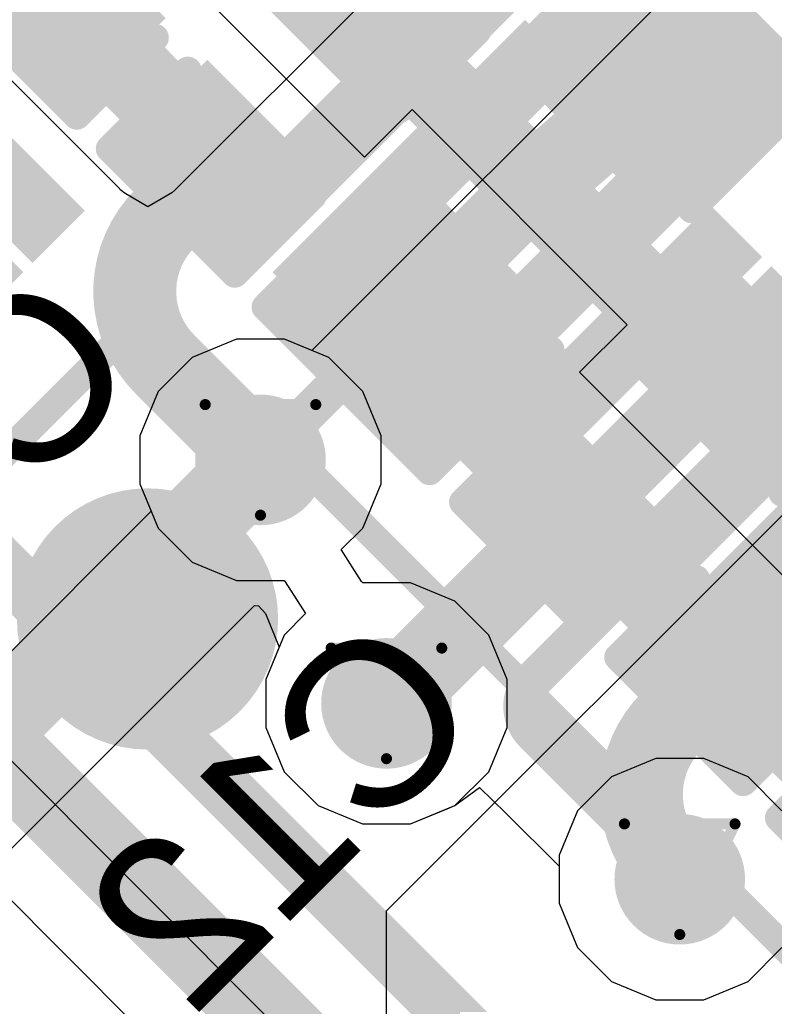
# Model space of a CAD drawing. Header units: inches. Extents: x 0 to 12.2, y 0 to 7.
# Tile 79 of 154: x 2.143 to 2.279, y 2.586 to 2.764. Entities that reach past the tile are written whole.
import ezdxf

# ---------------------------------------------------------------- set-up
doc = ezdxf.new("R2010")
doc.units = ezdxf.units.IN
doc.header["$MEASUREMENT"] = 0
for name, color, linetype in [('Bottom Layer', 5, 'Continuous'), ('Bottom Overlay', 54, 'Continuous'), ('Bottom Paste', 16, 'Continuous'), ('Bottom Solder', 6, 'Continuous'), ('Drill Drawing', 1, 'Continuous'), ('Layer 1', 16, 'Continuous'), ('Layer 2', 76, 'Continuous'), ('Top Layer', 1, 'Continuous'), ('Top Overlay', 2, 'Continuous'), ('Top Paste', 8, 'Continuous'), ('Top Solder', 216, 'Continuous'), ('Via Holes', 16, 'Continuous')]:
    doc.layers.add(name, color=color, linetype=linetype)
doc.styles.add('Arial', font='txt', dxfattribs={"height": 0.2})

# ---------------------------------------------------------------- blocks, each defined once
blk = doc.blocks.new('LQFP_128_EP_14_14__28')
at = {"layer": 'Top Layer'}
for points in [[(-0.240163, 0.2696725), (-0.248037, 0.2696725), (-0.248037, 0.3287275), (-0.240163, 0.3287275)], [(-0.224413, 0.2696725), (-0.232287, 0.2696725), (-0.232287, 0.3287275), (-0.224413, 0.3287275)], [(-0.2086631, 0.2696725), (-0.2165371, 0.2696725), (-0.2165371, 0.3287275), (-0.2086631, 0.3287275)], [(-0.192913, 0.2696725), (-0.200787, 0.2696725), (-0.200787, 0.3287275), (-0.192913, 0.3287275)], [(-0.177163, 0.2696725), (-0.185037, 0.2696725), (-0.185037, 0.3287275), (-0.177163, 0.3287275)], [(-0.1614131, 0.2696725), (-0.1692871, 0.2696725), (-0.1692871, 0.3287275), (-0.1614131, 0.3287275)], [(-0.145663, 0.2696724), (-0.153537, 0.2696724), (-0.153537, 0.3287274), (-0.145663, 0.3287274)], [(-0.1299231, 0.2696725), (-0.1377971, 0.2696725), (-0.1377971, 0.3287275), (-0.1299231, 0.3287275)], [(-0.1141631, 0.2696725), (-0.1220371, 0.2696725), (-0.1220371, 0.3287275), (-0.1141631, 0.3287275)], [(-0.2696725, 0.248037), (-0.2696725, 0.240163), (-0.3287275, 0.240163), (-0.3287275, 0.248037)]]:
    blk.add_hatch(color=1, dxfattribs=at).paths.add_polyline_path(points)
at = {"layer": 'Top Paste'}
for points in [[(-0.240163, 0.2696725), (-0.248037, 0.2696725), (-0.248037, 0.3287275), (-0.240163, 0.3287275)], [(-0.224413, 0.2696725), (-0.232287, 0.2696725), (-0.232287, 0.3287275), (-0.224413, 0.3287275)], [(-0.2086631, 0.2696725), (-0.2165371, 0.2696725), (-0.2165371, 0.3287275), (-0.2086631, 0.3287275)], [(-0.192913, 0.2696725), (-0.200787, 0.2696725), (-0.200787, 0.3287275), (-0.192913, 0.3287275)], [(-0.177163, 0.2696725), (-0.185037, 0.2696725), (-0.185037, 0.3287275), (-0.177163, 0.3287275)], [(-0.1614131, 0.2696725), (-0.1692871, 0.2696725), (-0.1692871, 0.3287275), (-0.1614131, 0.3287275)], [(-0.145663, 0.2696724), (-0.153537, 0.2696724), (-0.153537, 0.3287274), (-0.145663, 0.3287274)], [(-0.1299231, 0.2696725), (-0.1377971, 0.2696725), (-0.1377971, 0.3287275), (-0.1299231, 0.3287275)], [(-0.1141631, 0.2696725), (-0.1220371, 0.2696725), (-0.1220371, 0.3287275), (-0.1141631, 0.3287275)], [(-0.2696725, 0.248037), (-0.2696725, 0.240163), (-0.3287275, 0.240163), (-0.3287275, 0.248037)]]:
    blk.add_hatch(color=8, dxfattribs=at).paths.add_polyline_path(points)
at = {"layer": 'Top Solder'}
for points in [[(-0.2374071, 0.2669166), (-0.2507929, 0.2669166), (-0.2507929, 0.3314834), (-0.2374071, 0.3314834)], [(-0.2216571, 0.2669166), (-0.2350429, 0.2669166), (-0.2350429, 0.3314834), (-0.2216571, 0.3314834)], [(-0.2059072, 0.2669166), (-0.219293, 0.2669166), (-0.219293, 0.3314834), (-0.2059072, 0.3314834)], [(-0.1901571, 0.2669166), (-0.2035429, 0.2669166), (-0.2035429, 0.3314834), (-0.1901571, 0.3314834)], [(-0.1744071, 0.2669166), (-0.1877929, 0.2669166), (-0.1877929, 0.3314834), (-0.1744071, 0.3314834)], [(-0.1586572, 0.2669166), (-0.172043, 0.2669166), (-0.172043, 0.3314834), (-0.1586572, 0.3314834)], [(-0.1429071, 0.2669165), (-0.1562929, 0.2669165), (-0.1562929, 0.3314833), (-0.1429071, 0.3314833)], [(-0.1271672, 0.2669166), (-0.140553, 0.2669166), (-0.140553, 0.3314834), (-0.1271672, 0.3314834)], [(-0.1114072, 0.2669166), (-0.124793, 0.2669166), (-0.124793, 0.3314834), (-0.1114072, 0.3314834)], [(-0.0956671, 0.2669166), (-0.1090529, 0.2669166), (-0.1090529, 0.3314834), (-0.0956671, 0.3314834)], [(-0.2669166, 0.2507929), (-0.2669166, 0.2374071), (-0.3314834, 0.2374071), (-0.3314834, 0.2507929)], [(-0.2669166, 0.2350429), (-0.2669166, 0.2216571), (-0.3314834, 0.2216571), (-0.3314834, 0.2350429)]]:
    blk.add_hatch(color=216, dxfattribs=at).paths.add_polyline_path(points)
at = {"layer": 'Top Overlay', "const_width": 0.005}
for points in [[(-0.24606, -0.24606), (-0.24606, 0.24606)], [(-0.24606, 0.24606), (0.24606, 0.24606)]]:
    blk.add_lwpolyline(points, dxfattribs=at)
at = {"layer": 'Top Overlay'}
for points, const_width in [([(-0.24731, 0.24606, 1), (-0.24481, 0.24606, 1)], 0.0025), ([(-0.24731, 0.24606, 1), (-0.24481, 0.24606, 1)], 0.0025), ([(-0.2244271, 0.2066001, 1), (-0.2126161, 0.2066001, 1)], 0.011811), ([(-0.2244271, 0.2066001, 1), (-0.2126161, 0.2066001, 1)], 0.011811), ([(-0.2008055, 0.2067001, 1), (-0.1889945, 0.2067001, 1)], 0.011811), ([(-0.2008055, 0.2065001, 1), (-0.1889945, 0.2065001, 1)], 0.011811)]:
    blk.add_lwpolyline(points, format="xyb", close=True, dxfattribs=dict(at, const_width=const_width))
at = {"layer": 'Top Overlay', "const_width": 0.023622}
for points in [[(-0.2185216, 0.2066001, -0.9957756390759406), (-0.1949, 0.2067001)], [(-0.1949, 0.2065001, -0.9957756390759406), (-0.2185216, 0.2066001)]]:
    blk.add_lwpolyline(points, format="xyb", dxfattribs=at)
blk = doc.blocks.new('R___0402_B_132')
at = {"layer": 'Bottom Layer'}
for points in [[(-0.0095, 0.0125), (-0.0095, -0.0125), (-0.0275, -0.0125), (-0.0275, 0.0125)], [(0.0275, 0.0125), (0.0275, -0.0125), (0.0095, -0.0125), (0.0095, 0.0125)]]:
    blk.add_hatch(color=5, dxfattribs=at).paths.add_polyline_path(points)
at = {"layer": 'Bottom Paste'}
for points in [[(-0.0095, 0.0125), (-0.0095, -0.0125), (-0.0275, -0.0125), (-0.0275, 0.0125)], [(0.0275, 0.0125), (0.0275, -0.0125), (0.0095, -0.0125), (0.0095, 0.0125)]]:
    blk.add_hatch(color=16, dxfattribs=at).paths.add_polyline_path(points)
at = {"layer": 'Bottom Solder'}
for points in [[(-0.0073346, 0.0146654), (-0.0073346, -0.0146654), (-0.0296654, -0.0146654), (-0.0296654, 0.0146654)], [(0.0296654, 0.0146654), (0.0296654, -0.0146654), (0.0073346, -0.0146654), (0.0073346, 0.0146654)]]:
    blk.add_hatch(color=6, dxfattribs=at).paths.add_polyline_path(points)
at = {"layer": 'Bottom Overlay'}
for points, const_width in [([(-0.031, -0.016), (-0.031, 0.016)], 0.005), ([(0.031, 0.016), (-0.031, 0.016)], 0.005), ([(0.031, -0.016), (0.031, 0.016)], 0.005), ([(0.032, 0.017), (-0.032, 0.017)], 0.000127), ([(0.031, -0.016), (-0.031, -0.016)], 0.005)]:
    blk.add_lwpolyline(points, dxfattribs=dict(at, const_width=const_width))
for points, const_width in [([(-0.03225, 0.016, 1), (-0.02975, 0.016, 1)], 0.0025), ([(-0.03225, 0.016, 1), (-0.02975, 0.016, 1)], 0.0025), ([(0.02975, 0.016, 1), (0.03225, 0.016, 1)], 0.0025), ([(0.02975, 0.016, 1), (0.03225, 0.016, 1)], 0.0025), ([(-0.0320317, 0.017, 1), (-0.0319683, 0.017, 1)], 6.35e-05), ([(0.0319683, 0.017, 1), (0.0320317, 0.017, 1)], 6.35e-05), ([(-0.03225, -0.016, 1), (-0.02975, -0.016, 1)], 0.0025), ([(-0.03225, -0.016, 1), (-0.02975, -0.016, 1)], 0.0025), ([(0.02975, -0.016, 1), (0.03225, -0.016, 1)], 0.0025), ([(0.02975, -0.016, 1), (0.03225, -0.016, 1)], 0.0025)]:
    blk.add_lwpolyline(points, format="xyb", close=True, dxfattribs=dict(at, const_width=const_width))
blk = doc.blocks.new('C___0402_B_319')
at = {"layer": 'Bottom Layer'}
for points in [[(-0.0095, 0.0125), (-0.0095, -0.0125), (-0.0275, -0.0125), (-0.0275, 0.0125)], [(0.0275, 0.0125), (0.0275, -0.0125), (0.0095, -0.0125), (0.0095, 0.0125)]]:
    blk.add_hatch(color=5, dxfattribs=at).paths.add_polyline_path(points)
at = {"layer": 'Bottom Paste'}
for points in [[(-0.0095, 0.0125), (-0.0095, -0.0125), (-0.0275, -0.0125), (-0.0275, 0.0125)], [(0.0275, 0.0125), (0.0275, -0.0125), (0.0095, -0.0125), (0.0095, 0.0125)]]:
    blk.add_hatch(color=16, dxfattribs=at).paths.add_polyline_path(points)
at = {"layer": 'Bottom Solder'}
for points in [[(-0.0071378, 0.0148622), (-0.0071378, -0.0148622), (-0.0298622, -0.0148622), (-0.0298622, 0.0148622)], [(0.0298622, 0.0148622), (0.0298622, -0.0148622), (0.0071378, -0.0148622), (0.0071378, 0.0148622)]]:
    blk.add_hatch(color=6, dxfattribs=at).paths.add_polyline_path(points)
at = {"layer": 'Bottom Overlay', "const_width": 0.005}
for points in [[(-0.011, 0.016), (-0.031, 0.016)], [(-0.031, -0.016), (-0.031, 0.016)], [(0.031, 0.016), (0.011, 0.016)], [(0.031, -0.016), (0.031, 0.016)], [(-0.011, -0.016), (-0.031, -0.016)], [(0.031, -0.016), (0.011, -0.016)]]:
    blk.add_lwpolyline(points, dxfattribs=at)
at = {"layer": 'Bottom Overlay', "const_width": 0.0025}
for points in [[(-0.03225, 0.016, 1), (-0.02975, 0.016, 1)], [(-0.03225, 0.016, 1), (-0.02975, 0.016, 1)], [(-0.01225, 0.016, 1), (-0.00975, 0.016, 1)], [(0.00975, 0.016, 1), (0.01225, 0.016, 1)], [(0.02975, 0.016, 1), (0.03225, 0.016, 1)], [(0.02975, 0.016, 1), (0.03225, 0.016, 1)], [(-0.03225, -0.016, 1), (-0.02975, -0.016, 1)], [(-0.03225, -0.016, 1), (-0.02975, -0.016, 1)], [(-0.01225, -0.016, 1), (-0.00975, -0.016, 1)], [(0.00975, -0.016, 1), (0.01225, -0.016, 1)], [(0.02975, -0.016, 1), (0.03225, -0.016, 1)], [(0.02975, -0.016, 1), (0.03225, -0.016, 1)]]:
    blk.add_lwpolyline(points, format="xyb", close=True, dxfattribs=at)
blk = doc.blocks.new('C___0402_B_321')
at = {"layer": 'Bottom Layer'}
for points in [[(-0.0095, 0.0125001), (-0.0095, -0.0124999), (-0.0275, -0.0124999), (-0.0275, 0.0125001)], [(0.0275, 0.0125), (0.0275, -0.0125), (0.0095, -0.0125), (0.0095, 0.0125)]]:
    blk.add_hatch(color=5, dxfattribs=at).paths.add_polyline_path(points)
at = {"layer": 'Bottom Paste'}
for points in [[(-0.0095, 0.0125001), (-0.0095, -0.0124999), (-0.0275, -0.0124999), (-0.0275, 0.0125001)], [(0.0275, 0.0125), (0.0275, -0.0125), (0.0095, -0.0125), (0.0095, 0.0125)]]:
    blk.add_hatch(color=16, dxfattribs=at).paths.add_polyline_path(points)
at = {"layer": 'Bottom Solder'}
for points in [[(-0.0071378, 0.0148623), (-0.0071378, -0.0148621), (-0.0298622, -0.0148621), (-0.0298622, 0.0148623)], [(0.0298622, 0.0148622), (0.0298622, -0.0148622), (0.0071378, -0.0148622), (0.0071378, 0.0148622)]]:
    blk.add_hatch(color=6, dxfattribs=at).paths.add_polyline_path(points)
at = {"layer": 'Bottom Overlay', "const_width": 0.005}
for points in [[(-0.011, 0.0160001), (-0.031, 0.016)], [(-0.031, -0.016), (-0.031, 0.016)], [(0.0310001, 0.0160001), (0.011, 0.016)], [(0.031, -0.016), (0.0310001, 0.0160001)], [(-0.011, -0.0159999), (-0.031, -0.016)], [(0.031, -0.016), (0.011, -0.016)]]:
    blk.add_lwpolyline(points, dxfattribs=at)
at = {"layer": 'Bottom Overlay', "const_width": 0.0025}
for points in [[(-0.03225, 0.016, 1), (-0.02975, 0.016, 1)], [(-0.03225, 0.016, 1), (-0.02975, 0.016, 1)], [(-0.01225, 0.0160001, 1), (-0.00975, 0.0160001, 1)], [(0.00975, 0.016, 1), (0.01225, 0.016, 1)], [(0.0297501, 0.0160001, 1), (0.0322501, 0.0160001, 1)], [(0.0297501, 0.0160001, 1), (0.0322501, 0.0160001, 1)], [(-0.03225, -0.016, 1), (-0.02975, -0.016, 1)], [(-0.03225, -0.016, 1), (-0.02975, -0.016, 1)], [(-0.01225, -0.0159999, 1), (-0.00975, -0.0159999, 1)], [(0.00975, -0.016, 1), (0.01225, -0.016, 1)], [(0.02975, -0.016, 1), (0.03225, -0.016, 1)], [(0.02975, -0.016, 1), (0.03225, -0.016, 1)]]:
    blk.add_lwpolyline(points, format="xyb", close=True, dxfattribs=at)
blk = doc.blocks.new('C___0603_322')
at = {"layer": 'Top Layer'}
for points in [[(-0.015, 0.0175), (-0.015, -0.0175), (-0.045, -0.0175), (-0.045, 0.0175)], [(0.045, 0.0175), (0.045, -0.0175), (0.015, -0.0175), (0.015, 0.0175)]]:
    blk.add_hatch(color=1, dxfattribs=at).paths.add_polyline_path(points)
at = {"layer": 'Top Paste'}
for points in [[(-0.015, 0.0175), (-0.015, -0.0175), (-0.045, -0.0175), (-0.045, 0.0175)], [(0.045, 0.0175), (0.045, -0.0175), (0.015, -0.0175), (0.015, 0.0175)]]:
    blk.add_hatch(color=8, dxfattribs=at).paths.add_polyline_path(points)
at = {"layer": 'Top Solder'}
for points in [[(-0.0126378, 0.0198622), (-0.0126378, -0.0198622), (-0.0473622, -0.0198622), (-0.0473622, 0.0198622)], [(0.0473622, 0.0198622), (0.0473622, -0.0198622), (0.0126378, -0.0198622), (0.0126378, 0.0198622)]]:
    blk.add_hatch(color=216, dxfattribs=at).paths.add_polyline_path(points)
at = {"layer": 'Top Overlay', "const_width": 0.005}
for points in [[(-0.049, -0.021), (-0.049, 0.021)], [(-0.018, 0.021), (-0.049, 0.021)], [(0.049, 0.021), (0.018, 0.021)], [(0.049, -0.021), (0.049, 0.021)], [(-0.018, -0.021), (-0.049, -0.021)], [(0.049, -0.021), (0.018, -0.021)]]:
    blk.add_lwpolyline(points, dxfattribs=at)
at = {"layer": 'Top Overlay', "const_width": 0.0025}
for points in [[(-0.05025, 0.021, 1), (-0.04775, 0.021, 1)], [(-0.05025, 0.021, 1), (-0.04775, 0.021, 1)], [(-0.01925, 0.021, 1), (-0.01675, 0.021, 1)], [(0.01675, 0.021, 1), (0.01925, 0.021, 1)], [(0.04775, 0.021, 1), (0.05025, 0.021, 1)], [(0.04775, 0.021, 1), (0.05025, 0.021, 1)], [(-0.05025, -0.021, 1), (-0.04775, -0.021, 1)], [(-0.05025, -0.021, 1), (-0.04775, -0.021, 1)], [(-0.01925, -0.021, 1), (-0.01675, -0.021, 1)], [(0.01675, -0.021, 1), (0.01925, -0.021, 1)], [(0.04775, -0.021, 1), (0.05025, -0.021, 1)], [(0.04775, -0.021, 1), (0.05025, -0.021, 1)]]:
    blk.add_lwpolyline(points, format="xyb", close=True, dxfattribs=at)
blk = doc.blocks.new('C___0402_B_324')
at = {"layer": 'Bottom Layer'}
for points in [[(-0.0095, 0.0125), (-0.0095, -0.0125), (-0.0275, -0.0125), (-0.0275, 0.0125)], [(0.0275, 0.0125), (0.0275, -0.0125), (0.0095, -0.0125), (0.0095, 0.0125)]]:
    blk.add_hatch(color=5, dxfattribs=at).paths.add_polyline_path(points)
at = {"layer": 'Bottom Paste'}
for points in [[(-0.0095, 0.0125), (-0.0095, -0.0125), (-0.0275, -0.0125), (-0.0275, 0.0125)], [(0.0275, 0.0125), (0.0275, -0.0125), (0.0095, -0.0125), (0.0095, 0.0125)]]:
    blk.add_hatch(color=16, dxfattribs=at).paths.add_polyline_path(points)
at = {"layer": 'Bottom Solder'}
for points in [[(-0.0071378, 0.0148622), (-0.0071378, -0.0148622), (-0.0298622, -0.0148622), (-0.0298622, 0.0148622)], [(0.0298622, 0.0148622), (0.0298622, -0.0148622), (0.0071378, -0.0148622), (0.0071378, 0.0148622)]]:
    blk.add_hatch(color=6, dxfattribs=at).paths.add_polyline_path(points)
at = {"layer": 'Bottom Overlay', "const_width": 0.005}
for points in [[(-0.011, 0.016), (-0.031, 0.016)], [(-0.031, -0.016), (-0.031, 0.016)], [(0.031, 0.016), (0.011, 0.016)], [(0.031, -0.016), (0.031, 0.016)], [(-0.011, -0.016), (-0.031, -0.016)], [(0.031, -0.016), (0.011, -0.016)]]:
    blk.add_lwpolyline(points, dxfattribs=at)
at = {"layer": 'Bottom Overlay', "const_width": 0.0025}
for points in [[(-0.03225, 0.016, 1), (-0.02975, 0.016, 1)], [(-0.03225, 0.016, 1), (-0.02975, 0.016, 1)], [(-0.01225, 0.016, 1), (-0.00975, 0.016, 1)], [(0.00975, 0.016, 1), (0.01225, 0.016, 1)], [(0.02975, 0.016, 1), (0.03225, 0.016, 1)], [(0.02975, 0.016, 1), (0.03225, 0.016, 1)], [(-0.03225, -0.016, 1), (-0.02975, -0.016, 1)], [(-0.03225, -0.016, 1), (-0.02975, -0.016, 1)], [(-0.01225, -0.016, 1), (-0.00975, -0.016, 1)], [(0.00975, -0.016, 1), (0.01225, -0.016, 1)], [(0.02975, -0.016, 1), (0.03225, -0.016, 1)], [(0.02975, -0.016, 1), (0.03225, -0.016, 1)]]:
    blk.add_lwpolyline(points, format="xyb", close=True, dxfattribs=at)
blk = doc.blocks.new('C___0402_B_342')
at = {"layer": 'Bottom Layer'}
for points in [[(-0.0095, 0.0125), (-0.0095, -0.0125), (-0.0275, -0.0125), (-0.0275, 0.0125)], [(0.0275, 0.0125), (0.0275, -0.0125), (0.0095, -0.0125), (0.0095, 0.0125)]]:
    blk.add_hatch(color=5, dxfattribs=at).paths.add_polyline_path(points)
at = {"layer": 'Bottom Paste'}
for points in [[(-0.0095, 0.0125), (-0.0095, -0.0125), (-0.0275, -0.0125), (-0.0275, 0.0125)], [(0.0275, 0.0125), (0.0275, -0.0125), (0.0095, -0.0125), (0.0095, 0.0125)]]:
    blk.add_hatch(color=16, dxfattribs=at).paths.add_polyline_path(points)
at = {"layer": 'Bottom Solder'}
for points in [[(-0.0071378, 0.0148622), (-0.0071378, -0.0148622), (-0.0298622, -0.0148622), (-0.0298622, 0.0148622)], [(0.0298622, 0.0148622), (0.0298622, -0.0148622), (0.0071378, -0.0148622), (0.0071378, 0.0148622)]]:
    blk.add_hatch(color=6, dxfattribs=at).paths.add_polyline_path(points)
at = {"layer": 'Bottom Overlay', "const_width": 0.005}
for points in [[(-0.011, 0.0160001), (-0.031, 0.016)], [(-0.031, -0.016), (-0.031, 0.016)], [(0.031, 0.016), (0.011, 0.016)], [(0.031, -0.016), (0.031, 0.016)], [(-0.011, -0.0160001), (-0.031, -0.016)], [(0.031, -0.016), (0.011, -0.016)]]:
    blk.add_lwpolyline(points, dxfattribs=at)
at = {"layer": 'Bottom Overlay', "const_width": 0.0025}
for points in [[(-0.03225, 0.016, 1), (-0.02975, 0.016, 1)], [(-0.03225, 0.016, 1), (-0.02975, 0.016, 1)], [(-0.01225, 0.0160001, 1), (-0.00975, 0.0160001, 1)], [(0.00975, 0.016, 1), (0.01225, 0.016, 1)], [(0.02975, 0.016, 1), (0.03225, 0.016, 1)], [(0.02975, 0.016, 1), (0.03225, 0.016, 1)], [(-0.03225, -0.016, 1), (-0.02975, -0.016, 1)], [(-0.03225, -0.016, 1), (-0.02975, -0.016, 1)], [(-0.01225, -0.0160001, 1), (-0.00975, -0.0160001, 1)], [(0.00975, -0.016, 1), (0.01225, -0.016, 1)], [(0.02975, -0.016, 1), (0.03225, -0.016, 1)], [(0.02975, -0.016, 1), (0.03225, -0.016, 1)]]:
    blk.add_lwpolyline(points, format="xyb", close=True, dxfattribs=at)
blk = doc.blocks.new('C___0603_B_343')
at = {"layer": 'Bottom Layer'}
for points in [[(-0.045, -0.0175), (-0.045, 0.0175), (-0.015, 0.0175), (-0.015, -0.0175)], [(0.015, -0.0175), (0.015, 0.0175), (0.045, 0.0175), (0.045, -0.0175)]]:
    blk.add_hatch(color=5, dxfattribs=at).paths.add_polyline_path(points)
at = {"layer": 'Bottom Paste'}
for points in [[(-0.045, -0.0175), (-0.045, 0.0175), (-0.015, 0.0175), (-0.015, -0.0175)], [(0.015, -0.0175), (0.015, 0.0175), (0.045, 0.0175), (0.045, -0.0175)]]:
    blk.add_hatch(color=16, dxfattribs=at).paths.add_polyline_path(points)
at = {"layer": 'Bottom Solder'}
for points in [[(-0.0473622, -0.0198622), (-0.0473622, 0.0198622), (-0.0126378, 0.0198622), (-0.0126378, -0.0198622)], [(0.0126378, -0.0198622), (0.0126378, 0.0198622), (0.0473622, 0.0198622), (0.0473622, -0.0198622)]]:
    blk.add_hatch(color=6, dxfattribs=at).paths.add_polyline_path(points)
at = {"layer": 'Bottom Overlay', "const_width": 0.005}
for points in [[(-0.018, 0.021), (-0.049, 0.021)], [(-0.049, -0.021), (-0.049, 0.021)], [(0.049, 0.021), (0.018, 0.021)], [(0.049, -0.021), (0.049, 0.021)], [(-0.018, -0.021), (-0.049, -0.021)], [(0.049, -0.021), (0.018, -0.021)]]:
    blk.add_lwpolyline(points, dxfattribs=at)
at = {"layer": 'Bottom Overlay', "const_width": 0.0025}
for points in [[(-0.05025, 0.021, 1), (-0.04775, 0.021, 1)], [(-0.05025, 0.021, 1), (-0.04775, 0.021, 1)], [(-0.01925, 0.021, 1), (-0.01675, 0.021, 1)], [(0.01675, 0.021, 1), (0.01925, 0.021, 1)], [(0.04775, 0.021, 1), (0.05025, 0.021, 1)], [(0.04775, 0.021, 1), (0.05025, 0.021, 1)], [(-0.05025, -0.021, 1), (-0.04775, -0.021, 1)], [(-0.05025, -0.021, 1), (-0.04775, -0.021, 1)], [(-0.01925, -0.021, 1), (-0.01675, -0.021, 1)], [(0.01675, -0.021, 1), (0.01925, -0.021, 1)], [(0.04775, -0.021, 1), (0.05025, -0.021, 1)], [(0.04775, -0.021, 1), (0.05025, -0.021, 1)]]:
    blk.add_lwpolyline(points, format="xyb", close=True, dxfattribs=at)

msp = doc.modelspace()

# ---------------------------------------------------------------- hatches: boundary and pattern name
at = {"layer": 'Bottom Layer'}
h = msp.add_hatch(color=5, dxfattribs=at)
edge = h.paths.add_edge_path()
edge.add_arc((2.1865005, 2.6845515), 0.011811, 0, 360)
h = msp.add_hatch(color=5, dxfattribs=at)
edge = h.paths.add_edge_path()
edge.add_arc((2.2092844, 2.6405208), 0.011811, 0, 360)
h = msp.add_hatch(color=5, dxfattribs=at)
edge = h.paths.add_edge_path()
edge.add_arc((2.262322, 2.6087299), 0.011811, 0, 360)
at = {"layer": 'Layer 1'}
h = msp.add_hatch(color=16, dxfattribs=at)
edge = h.paths.add_edge_path()
edge.add_arc((2.1865005, 2.6845515), 0.011811, 0, 360)
h = msp.add_hatch(color=16, dxfattribs=at)
edge = h.paths.add_edge_path()
edge.add_arc((2.2092844, 2.6405208), 0.011811, 0, 360)
h = msp.add_hatch(color=16, dxfattribs=at)
edge = h.paths.add_edge_path()
edge.add_arc((2.262322, 2.6087299), 0.011811, 0, 360)
at = {"layer": 'Layer 2'}
h = msp.add_hatch(color=76, dxfattribs=at)
edge = h.paths.add_edge_path()
edge.add_arc((2.1865005, 2.6845515), 0.011811, 0, 360)
h = msp.add_hatch(color=76, dxfattribs=at)
edge = h.paths.add_edge_path()
edge.add_arc((2.2092844, 2.6405208), 0.011811, 0, 360)
h = msp.add_hatch(color=76, dxfattribs=at)
edge = h.paths.add_edge_path()
edge.add_arc((2.262322, 2.6087299), 0.011811, 0, 360)
at = {"layer": 'Top Layer'}
h = msp.add_hatch(color=1, dxfattribs=at)
edge = h.paths.add_edge_path()
edge.add_arc((2.1865005, 2.6845515), 0.011811, 0, 360)
h = msp.add_hatch(color=1, dxfattribs=at)
edge = h.paths.add_edge_path()
edge.add_arc((2.2092844, 2.6405208), 0.011811, 0, 360)
h = msp.add_hatch(color=1, dxfattribs=at)
edge = h.paths.add_edge_path()
edge.add_arc((2.262322, 2.6087299), 0.011811, 0, 360)
at = {"layer": 'Via Holes'}
h = msp.add_hatch(color=7, dxfattribs=at)
edge = h.paths.add_edge_path()
edge.add_arc((2.1865005, 2.6845515), 0.0059055, 0, 360)
h = msp.add_hatch(color=7, dxfattribs=at)
edge = h.paths.add_edge_path()
edge.add_arc((2.2092844, 2.6405208), 0.0059055, 0, 360)
h = msp.add_hatch(color=7, dxfattribs=at)
edge = h.paths.add_edge_path()
edge.add_arc((2.262322, 2.6087299), 0.0059055, 0, 360)

# ---------------------------------------------------------------- linework, layer by layer
at = {"layer": 'Bottom Layer'}
for p, q in [((2.2053026, 2.7392828), (2.1768914, 2.7676938)), ((2.2139048, 2.7478851), (2.2053026, 2.7392828)), ((2.2527957, 2.7089942), (2.2139048, 2.7478851)), ((2.2441934, 2.700392), (2.2527957, 2.7089942)), ((2.2688438, 2.6757416), (2.2441934, 2.700392)), ((2.0701835, 2.6761004), (2.4359405, 2.3103436)), ((2.2979028, 2.6466826), (2.2688438, 2.6757416))]:
    msp.add_line(p, q, dxfattribs=at)
for points, const_width in [([(2.1222482, 2.795467), (2.1793662, 2.738349)], 0.015), ([(2.1814404, 2.79047), (2.2029284, 2.768982)], 0.015), ([(2.0238639, 2.7812871), (2.2982434, 2.5069076)], 0.01), ([(2.2029284, 2.768982), (2.2055294, 2.7645119)], 0.015), ([(2.2055294, 2.7645119), (2.2090649, 2.7609763)], 0.015), ([(2.2090649, 2.7609763), (2.2359952, 2.7340461)], 0.015), ([(2.2359952, 2.7340461), (2.258099, 2.7531884)], 0.015), ([(2.1692221, 2.7282046), (2.1793664, 2.7383489)], 0.015), ([(2.2359952, 2.7340461), (2.2694226, 2.7006188)], 0.015), ([(2.1692218, 2.70183), (2.1865005, 2.6845515)], 0.015), ([(2.2156726, 2.7020428), (2.2432596, 2.6744558)], 0.015), ([(2.2694226, 2.7006188), (2.2939461, 2.6760953)], 0.015), ([(2.0779099, 2.6936076), (2.4577515, 2.3137661)], 0.015), ([(2.2093246, 2.6405208), (2.2437596, 2.6749558)], 0.015), ([(2.2608448, 2.6372524), (2.2709891, 2.6473967)], 0.015), ([(2.2709889, 2.6473968), (2.2713187, 2.6473968)], 0.007)]:
    msp.add_lwpolyline(points, dxfattribs=dict(at, const_width=const_width))
for points, const_width in [([(2.1991784, 2.768982, 1), (2.2066784, 2.768982, 1)], 0.0075), ([(2.1991784, 2.768982, 1), (2.2066784, 2.768982, 1)], 0.0075), ([(2.2017794, 2.7645119, 1), (2.2092794, 2.7645119, 1)], 0.0075), ([(2.2017794, 2.7645119, 1), (2.2092794, 2.7645119, 1)], 0.0075), ([(2.2053149, 2.7609763, 1), (2.2128149, 2.7609763, 1)], 0.0075), ([(2.2053149, 2.7609763, 1), (2.2128149, 2.7609763, 1)], 0.0075), ([(2.254349, 2.7531884, 1), (2.261849, 2.7531884, 1)], 0.0075), ([(2.1756162, 2.738349, 1), (2.1831162, 2.738349, 1)], 0.0075), ([(2.1756164, 2.7383489, 1), (2.1831164, 2.7383489, 1)], 0.0075), ([(2.2322452, 2.7340461, 1), (2.2397452, 2.7340461, 1)], 0.0075), ([(2.2322452, 2.7340461, 1), (2.2397452, 2.7340461, 1)], 0.0075), ([(2.2322452, 2.7340461, 1), (2.2397452, 2.7340461, 1)], 0.0075), ([(2.1654721, 2.7282046, 1), (2.1729721, 2.7282046, 1)], 0.0075), ([(2.1654721, 2.7282046, 1), (2.1729721, 2.7282046, 1)], 0.0075), ([(2.1654718, 2.70183, 1), (2.1729718, 2.70183, 1)], 0.0075), ([(2.1654719, 2.7018301, 1), (2.1729719, 2.7018301, 1)], 0.0075), ([(2.2119226, 2.7020428, 1), (2.2194226, 2.7020428, 1)], 0.0075), ([(2.2656726, 2.7006188, 1), (2.2731726, 2.7006188, 1)], 0.0075), ([(2.2656726, 2.7006188, 1), (2.2731726, 2.7006188, 1)], 0.0075), ([(2.1827505, 2.6845515, 1), (2.1902505, 2.6845515, 1)], 0.0075), ([(2.2395096, 2.6744558, 1), (2.2470096, 2.6744558, 1)], 0.0075), ([(2.2400096, 2.6749558, 1), (2.2475096, 2.6749558, 1)], 0.0075), ([(2.2672391, 2.6473967, 1), (2.2747391, 2.6473967, 1)], 0.0075), ([(2.2692389, 2.6473968, 1), (2.2727389, 2.6473968, 1)], 0.0035), ([(2.2695687, 2.6473968, 1), (2.2730687, 2.6473968, 1)], 0.0035), ([(2.2055746, 2.6405208, 1), (2.2130746, 2.6405208, 1)], 0.0075), ([(2.2570948, 2.6372524, 1), (2.2645948, 2.6372524, 1)], 0.0075), ([(2.2570948, 2.6372524, 1), (2.2645948, 2.6372524, 1)], 0.0075), ([(2.2570946, 2.6108779, 1), (2.2645946, 2.6108779, 1)], 0.0075)]:
    msp.add_lwpolyline(points, format="xyb", close=True, dxfattribs=dict(at, const_width=const_width))
at = {"layer": 'Bottom Layer', "const_width": 0.015}
for points in [[(2.1692219, 2.7018301, -0.4142168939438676), (2.1692221, 2.7282046)], [(2.2608446, 2.6108779, -0.4142168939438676), (2.2608448, 2.6372524)]]:
    msp.add_lwpolyline(points, format="xyb", dxfattribs=at)
at = {"layer": 'Drill Drawing', "const_width": 0.002}
for points in [[(2.1765005, 2.6945515), (2.1965005, 2.6945515)], [(2.1765005, 2.6945515), (2.1865005, 2.6745515)], [(2.1865005, 2.6745515), (2.1965005, 2.6945515)], [(2.1992844, 2.6505208), (2.2192844, 2.6505208)], [(2.1992844, 2.6505208), (2.2092844, 2.6305208)], [(2.2092844, 2.6305208), (2.2192844, 2.6505208)], [(2.252322, 2.6187299), (2.272322, 2.6187299)], [(2.252322, 2.6187299), (2.262322, 2.5987299)], [(2.262322, 2.5987299), (2.272322, 2.6187299)]]:
    msp.add_lwpolyline(points, dxfattribs=at)
at = {"layer": 'Drill Drawing', "const_width": 0.001}
for points in [[(2.1760005, 2.6945515, 1), (2.1770005, 2.6945515, 1)], [(2.1760005, 2.6945515, 1), (2.1770005, 2.6945515, 1)], [(2.1960005, 2.6945515, 1), (2.1970005, 2.6945515, 1)], [(2.1960005, 2.6945515, 1), (2.1970005, 2.6945515, 1)], [(2.1860005, 2.6745515, 1), (2.1870005, 2.6745515, 1)], [(2.1860005, 2.6745515, 1), (2.1870005, 2.6745515, 1)], [(2.1987844, 2.6505208, 1), (2.1997844, 2.6505208, 1)], [(2.1987844, 2.6505208, 1), (2.1997844, 2.6505208, 1)], [(2.2187844, 2.6505208, 1), (2.2197844, 2.6505208, 1)], [(2.2187844, 2.6505208, 1), (2.2197844, 2.6505208, 1)], [(2.2087844, 2.6305208, 1), (2.2097844, 2.6305208, 1)], [(2.2087844, 2.6305208, 1), (2.2097844, 2.6305208, 1)], [(2.251822, 2.6187299, 1), (2.252822, 2.6187299, 1)], [(2.251822, 2.6187299, 1), (2.252822, 2.6187299, 1)], [(2.271822, 2.6187299, 1), (2.272822, 2.6187299, 1)], [(2.271822, 2.6187299, 1), (2.272822, 2.6187299, 1)], [(2.261822, 2.5987299, 1), (2.262822, 2.5987299, 1)], [(2.261822, 2.5987299, 1), (2.262822, 2.5987299, 1)]]:
    msp.add_lwpolyline(points, format="xyb", close=True, dxfattribs=at)
at = {"layer": 'Layer 1'}
for p, q in [((2.182162, 2.7063625), (2.1741456, 2.703042)), ((2.190839, 2.7063625), (2.182162, 2.7063625)), ((2.1988554, 2.703042), (2.190839, 2.7063625)), ((2.1741456, 2.703042), (2.16801, 2.6969064)), ((2.204991, 2.6969064), (2.1988554, 2.703042)), ((2.16801, 2.6969064), (2.1646895, 2.68889)), ((2.2083115, 2.68889), (2.204991, 2.6969064)), ((2.1646895, 2.68889), (2.1646895, 2.680213)), ((2.2083115, 2.680213), (2.2083115, 2.68889)), ((2.1646895, 2.680213), (2.16801, 2.6721966)), ((2.204991, 2.6721966), (2.2083115, 2.680213)), ((2.16801, 2.6721966), (2.1741456, 2.666061)), ((2.201117, 2.6683226), (2.204991, 2.6721966)), ((2.2047953, 2.6625676), (2.201117, 2.6683226)), ((2.1741456, 2.666061), (2.182162, 2.6627405)), ((2.182162, 2.6627405), (2.1907592, 2.6627405)), ((2.1907592, 2.6627405), (2.1909896, 2.6625047)), ((2.1909896, 2.6625047), (2.1946679, 2.6567497)), ((2.2050257, 2.6623318), (2.2047953, 2.6625676)), ((2.2136229, 2.6623318), (2.2050257, 2.6623318)), ((2.2216393, 2.6590113), (2.2136229, 2.6623318)), ((2.2277749, 2.6528757), (2.2216393, 2.6590113)), ((2.1946679, 2.6567497), (2.1907939, 2.6528757)), ((2.1907939, 2.6528757), (2.1874734, 2.6448593)), ((2.2310954, 2.6448593), (2.2277749, 2.6528757)), ((2.1874734, 2.6448593), (2.1874734, 2.6361823)), ((2.2310954, 2.6361823), (2.2310954, 2.6448593)), ((2.1874734, 2.6361823), (2.1907939, 2.6281659)), ((2.2277749, 2.6281659), (2.2310954, 2.6361823)), ((2.2579835, 2.6305409), (2.2499671, 2.6272204)), ((2.2666605, 2.6305409), (2.2579835, 2.6305409)), ((2.2746769, 2.6272204), (2.2666605, 2.6305409)), ((2.1907939, 2.6281659), (2.1969295, 2.6220303)), ((2.2216393, 2.6220303), (2.2277749, 2.6281659)), ((2.2499671, 2.6272204), (2.2438315, 2.6210848)), ((2.2808125, 2.6210848), (2.2746769, 2.6272204)), ((2.1969295, 2.6220303), (2.2049459, 2.6187098)), ((2.2136229, 2.6187098), (2.2216393, 2.6220303)), ((2.2438315, 2.6210848), (2.240511, 2.6130684)), ((2.2049459, 2.6187098), (2.2136229, 2.6187098)), ((2.240511, 2.6130684), (2.240511, 2.6043914)), ((2.240511, 2.6043914), (2.2438315, 2.596375)), ((2.2438315, 2.596375), (2.2499671, 2.5902394)), ((2.2746769, 2.5902394), (2.2808125, 2.596375)), ((2.2499671, 2.5902394), (2.2579835, 2.5869189)), ((2.2666605, 2.5869189), (2.2746769, 2.5902394)), ((2.2579835, 2.5869189), (2.2666605, 2.5869189))]:
    msp.add_line(p, q, dxfattribs=at)
at = {"layer": 'Layer 2'}
for p, q in [((2.2600779, 2.7685825), (2.1958021, 2.7043067)), ((2.182162, 2.7063625), (2.1741456, 2.703042)), ((2.190839, 2.7063625), (2.182162, 2.7063625)), ((2.1958021, 2.7043067), (2.190839, 2.7063625)), ((2.1741456, 2.703042), (2.16801, 2.6969064)), ((2.16801, 2.6969064), (2.1646895, 2.68889)), ((2.2092843, 2.6029826), (2.3034782, 2.6971766)), ((2.1646895, 2.68889), (2.1646895, 2.680213)), ((2.1646895, 2.680213), (2.1667453, 2.6752498)), ((2.1667453, 2.6752498), (2.1383222, 2.6468267)), ((2.1383222, 2.6331955), (2.2718107, 2.499707)), ((2.2092842, 2.5838623), (2.2092843, 2.6029826))]:
    msp.add_line(p, q, dxfattribs=at)
at = {"layer": 'Layer 2', "const_width": 0.007}
msp.add_lwpolyline([(2.247322, 2.6237299), (2.3550708, 2.7314787)], dxfattribs=at)
at = {"layer": 'Layer 2', "const_width": 0.0035}
msp.add_lwpolyline([(2.245572, 2.6237299, 1), (2.249072, 2.6237299, 1)], format="xyb", close=True, dxfattribs=at)
at = {"layer": 'Top Layer'}
for p, q in [((2.1607325, 2.7338645), (2.1090874, 2.7855095)), ((2.2132614, 2.7755699), (2.171556, 2.7338645)), ((2.1612564, 2.7333407), (2.1607325, 2.7338645)), ((2.1618285, 2.7328323), (2.1612564, 2.7333407)), ((2.171032, 2.7333407), (2.1704599, 2.7328323)), ((2.171556, 2.7338645), (2.171032, 2.7333407)), ((2.1661442, 2.7302907), (2.1618285, 2.7328323)), ((2.1704599, 2.7328323), (2.1661442, 2.7302907)), ((2.0209476, 2.493765), (2.1854135, 2.6582309)), ((2.1854135, 2.6582309), (2.1861675, 2.6581489)), ((2.1861675, 2.6581489), (2.1873945, 2.6567503)), ((2.1873945, 2.6567503), (2.1898936, 2.6507023)), ((2.1898936, 2.6507023), (2.1874734, 2.6448593)), ((2.1874734, 2.6448593), (2.1874734, 2.6361823)), ((2.1874734, 2.6361823), (2.1907939, 2.6281659)), ((2.1907939, 2.6281659), (2.1969295, 2.6220303)), ((2.2216393, 2.6220302), (2.2260985, 2.6252962)), ((2.2260985, 2.6252962), (2.2308376, 2.6207483)), ((2.1969295, 2.6220303), (2.2049459, 2.6187098)), ((2.2136229, 2.6187098), (2.2202671, 2.6214619)), ((2.2202671, 2.6214619), (2.2216393, 2.6220302)), ((2.2308376, 2.6207483), (2.240511, 2.6110749)), ((2.2049459, 2.6187098), (2.2136229, 2.6187098)), ((2.240511, 2.6110749), (2.240511, 2.6043914)), ((2.240511, 2.6043914), (2.2438315, 2.596375)), ((2.2438315, 2.596375), (2.2499671, 2.5902394)), ((2.2746769, 2.5902394), (2.2808125, 2.596375)), ((2.2499671, 2.5902394), (2.2579835, 2.5869189)), ((2.2666605, 2.5869189), (2.2746769, 2.5902394)), ((2.2579835, 2.5869189), (2.2666605, 2.5869189))]:
    msp.add_line(p, q, dxfattribs=at)
for points, const_width in [([(2.2273796, 2.7254306), (2.29045, 2.788501)], 0.007), ([(2.2162427, 2.7365675), (2.2506703, 2.7709951)], 0.007), ([(2.1865005, 2.6845515), (2.2273796, 2.7254306)], 0.007), ([(2.2092844, 2.6405315), (2.2607762, 2.6920233)], 0.007), ([(2.0083308, 2.5063818), (2.1865005, 2.6845515)], 0.015), ([(2.2359269, 2.6448824), (2.2719273, 2.6808828)], 0.007), ([(2.2359207, 2.6448762), (2.2359269, 2.6448824)], 0.007), ([(2.2359269, 2.6351249), (2.2623219, 2.6087299)], 0.007), ([(2.2623219, 2.6087299), (2.262322, 2.6087299)], 0.007), ([(2.2673218, 2.60373), (2.267322, 2.60373)], 0.007), ([(2.267322, 2.6037299), (2.267322, 2.60373)], 0.007)]:
    msp.add_lwpolyline(points, dxfattribs=dict(at, const_width=const_width))
for points, const_width in [([(2.2144927, 2.7365675, 1), (2.2179927, 2.7365675, 1)], 0.0035), ([(2.2256296, 2.7254306, 1), (2.2291296, 2.7254306, 1)], 0.0035), ([(2.2256296, 2.7254306, 1), (2.2291296, 2.7254306, 1)], 0.0035), ([(2.2590262, 2.6920233, 1), (2.2625262, 2.6920233, 1)], 0.0035), ([(2.1827505, 2.6845515, 1), (2.1902505, 2.6845515, 1)], 0.0075), ([(2.1847505, 2.6845515, 1), (2.1882505, 2.6845515, 1)], 0.0035), ([(2.2701773, 2.6808828, 1), (2.2736773, 2.6808828, 1)], 0.0035), ([(2.2341707, 2.6448762, 1), (2.2376707, 2.6448762, 1)], 0.0035), ([(2.2341707, 2.6448762, 1), (2.2376707, 2.6448762, 1)], 0.0035), ([(2.2341707, 2.6448762, 1), (2.2376707, 2.6448762, 1)], 0.0035), ([(2.2341769, 2.6448824, 1), (2.2376769, 2.6448824, 1)], 0.0035), ([(2.2341769, 2.6448824, 1), (2.2376769, 2.6448824, 1)], 0.0035), ([(2.2341769, 2.6448824, 1), (2.2376769, 2.6448824, 1)], 0.0035), ([(2.2075344, 2.6405315, 1), (2.2110344, 2.6405315, 1)], 0.0035), ([(2.2341769, 2.6351249, 1), (2.2376769, 2.6351249, 1)], 0.0035), ([(2.2341769, 2.6351249, 1), (2.2376769, 2.6351249, 1)], 0.0035), ([(2.2605719, 2.6087299, 1), (2.2640719, 2.6087299, 1)], 0.0035), ([(2.2605719, 2.6087299, 1), (2.2640719, 2.6087299, 1)], 0.0035), ([(2.260572, 2.6087299, 1), (2.264072, 2.6087299, 1)], 0.0035), ([(2.2655718, 2.60373, 1), (2.2690718, 2.60373, 1)], 0.0035), ([(2.265572, 2.60373, 1), (2.269072, 2.60373, 1)], 0.0035), ([(2.265572, 2.60373, 1), (2.269072, 2.60373, 1)], 0.0035), ([(2.265572, 2.6037299, 1), (2.269072, 2.6037299, 1)], 0.0035)]:
    msp.add_lwpolyline(points, format="xyb", close=True, dxfattribs=dict(at, const_width=const_width))
at = {"layer": 'Top Layer', "const_width": 0.007}
for points in [[(2.2359269, 2.6351249, -0.4138383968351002), (2.2359207, 2.6448762)], [(2.2359207, 2.6448762, -0.0003154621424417), (2.2359269, 2.6448824)]]:
    msp.add_lwpolyline(points, format="xyb", dxfattribs=at)

# ---------------------------------------------------------------- block references
for name, p, rotation in [('C___0603_322', (2.3151524, 2.8097142), 225), ('LQFP_128_EP_14_14__28', (2.1661442, 2.3635333), 315), ('C___0402_B_319', (2.1638888, 2.7799895), 225), ('C___0402_B_321', (2.1924479, 2.7514305), 225), ('C___0603_B_343', (2.2368858, 2.7319752), 225), ('C___0402_B_342', (2.2563411, 2.6875373), 225), ('C___0402_B_324', (2.2844002, 2.6594783), 225), ('R___0402_B_132', (2.3134593, 2.6304193), 225)]:
    msp.add_blockref(name, p, dxfattribs=dict(rotation=rotation))

# ---------------------------------------------------------------- texts
at = {"layer": 'Bottom Overlay', "style": 'Arial', "text_generation_flag": 2}
for s, p in [('C34', (2.1663674, 2.7000109)), ('C12', (2.228273, 2.6375957))]:
    msp.add_text(s, height=0.03, rotation=45, dxfattribs=at).set_placement(p)

doc.saveas('drawing.dxf')
